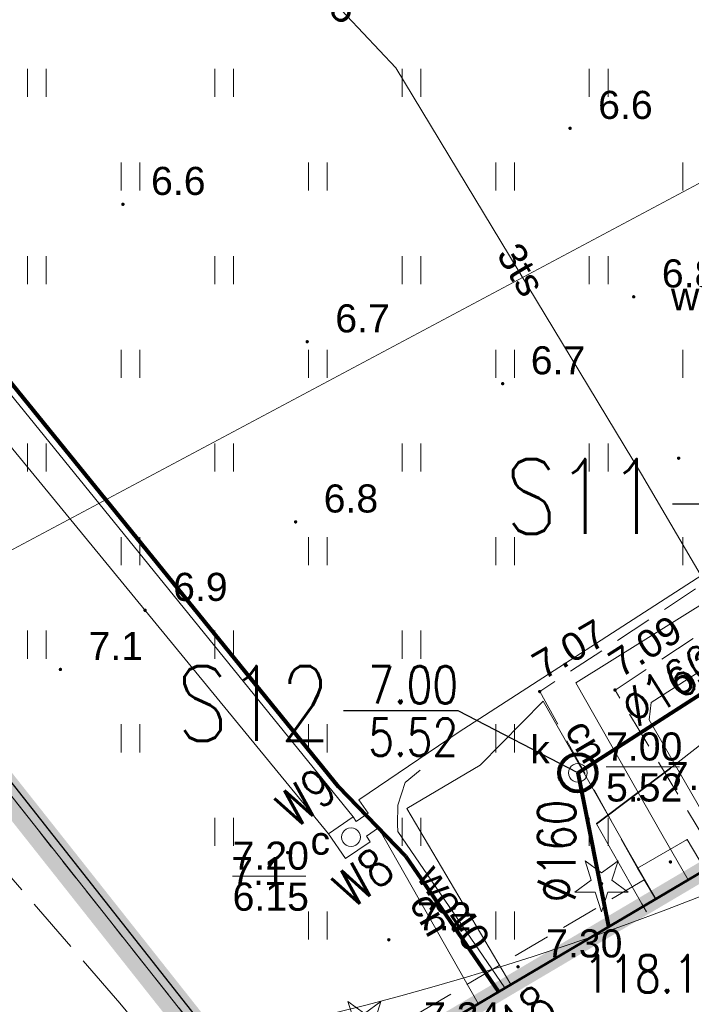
# Model space of a CAD drawing. Extents: x 5474185 to 5474933, y 5916077 to 5916824.
# Tile 149 of 256: x 5474628 to 5474646, y 5916237 to 5916264. Entities that reach past the tile are written whole.
import ezdxf
from ezdxf.enums import TextEntityAlignment as Align

# ---------------------------------------------------------------- set-up
doc = ezdxf.new("R2010")
doc.units = 0
for name, pattern in [('DASHDOT', [1, 0.5, -0.25, 0, -0.25]), ('PRZER1-1', [1, 0.5, -0.5]), ('PRZER2-1', [1.5, 1, -0.5]), ('PRZER3-1', [2, 1.5, -0.5])]:
    doc.linetypes.add(name, pattern=pattern)
for name, color, linetype in [('1-GRAN', 5, 'DASHDOT'), ('I-SCIANA', 12, 'CONTINUOUS'), ('ks_Linie_odn', 2, 'CONTINUOUS'), ('ks_Opis_PZ_1', 2, 'CONTINUOUS'), ('ks_Teksty', 2, 'CONTINUOUS'), ('w_Opis_PZ_2', 7, 'CONTINUOUS')]:
    doc.layers.add(name, color=color, linetype=linetype)
for name, color, linetype, lineweight in [('GESBZO', 253, 'CONTINUOUS', 50), ('GESDZI', 253, 'CONTINUOUS', 18), ('GESSCH', 253, 'CONTINUOUS', 18), ('GESUZY', 253, 'CONTINUOUS', 18), ('GSLKOG', 253, 'CONTINUOUS', 35), ('GSPRDI', 253, 'CONTINUOUS', 18), ('GSPWPN', 253, 'CONTINUOUS', 13), ('GSPWPN_O', 253, 'CONTINUOUS', 13), ('GSPWPS', 253, 'CONTINUOUS', 13), ('GSPWPS_O', 253, 'CONTINUOUS', 13), ('GSSKOA', 253, 'CONTINUOUS', 18), ('GSSKOD', 253, 'CONTINUOUS', 18), ('GSSUTR', 254, 'CONTINUOUS', 18), ('GULCPR', 254, 'CONTINUOUS', 18), ('GULCPR_O', 254, 'CONTINUOUS', 18), ('GULEPR', 254, 'CONTINUOUS', 18), ('GULGPR', 254, 'CONTINUOUS', 18), ('GULKPR', 7, 'CONTINUOUS', 18), ('GULLOB', 254, 'CONTINUOUS', 35), ('GULTPR', 254, 'CONTINUOUS', 18), ('GULTPR_O', 254, 'CONTINUOUS', 18), ('GULWPR', 7, 'CONTINUOUS', 18), ('GULWPR_O', 254, 'CONTINUOUS', 18), ('GUPIKP', 253, 'CONTINUOUS', 18), ('GUPIWZ', 253, 'CONTINUOUS', 18), ('GUPIWZ_O', 253, 'CONTINUOUS', 18), ('GUPKSD', 61, 'CONTINUOUS', 18), ('GUPKSD_O', 253, 'CONTINUOUS', 18), ('GUPPRZ_O', 40, 'CONTINUOUS', 18), ('IS HP zasięg', 251, 'CONTINUOUS', 20), ('IS ks', 34, 'CONTINUOUS', 40), ('IS opis', 7, 'CONTINUOUS', 20), ('IS w', 4, 'CONTINUOUS', 60)]:
    doc.layers.add(name, color=color, linetype=linetype, lineweight=lineweight)
doc.styles.add('Arial', font='arial.ttf')
doc.styles.get("Standard").update_dxf_attribs({"font": 'simplex.shx'})

msp = doc.modelspace()

# ---------------------------------------------------------------- hatches: boundary and pattern name
at = {"layer": 'GSLKOG'}
msp.add_hatch(color=256, dxfattribs=at).paths.add_polyline_path([(5474632.015839, 5916237.306131), (5474631.971561, 5916237.317379), (5474631.931703, 5916237.339704), (5474631.898981, 5916237.371584), (5474631.875626, 5916237.410846), (5474631.863228, 5916237.454817), (5474631.862632, 5916237.500497), (5474631.873881, 5916237.544774), (5474631.896206, 5916237.584632), (5474631.928086, 5916237.617354), (5474631.967348, 5916237.640709), (5474632.011318, 5916237.653107), (5474632.056999, 5916237.653703), (5474632.101276, 5916237.642454), (5474632.141134, 5916237.620129), (5474632.173856, 5916237.58825), (5474632.197211, 5916237.548987), (5474632.209609, 5916237.505017), (5474632.210205, 5916237.459337), (5474632.198956, 5916237.415059), (5474632.176631, 5916237.375201), (5474632.144751, 5916237.342479), (5474632.105489, 5916237.319124), (5474632.061519, 5916237.306726)])
msp.add_hatch(color=256, dxfattribs=at).paths.add_polyline_path([(5474632.015839, 5916237.306131), (5474631.971561, 5916237.317379), (5474631.931703, 5916237.339704), (5474631.898981, 5916237.371584), (5474631.875626, 5916237.410846), (5474631.863228, 5916237.454817), (5474631.862632, 5916237.500497), (5474631.873881, 5916237.544774), (5474631.896206, 5916237.584632), (5474631.928086, 5916237.617354), (5474631.967348, 5916237.640709), (5474632.011318, 5916237.653107), (5474632.056999, 5916237.653703), (5474632.101276, 5916237.642454), (5474632.141134, 5916237.620129), (5474632.173856, 5916237.58825), (5474632.197211, 5916237.548987), (5474632.209609, 5916237.505017), (5474632.210205, 5916237.459337), (5474632.198956, 5916237.415059), (5474632.176631, 5916237.375201), (5474632.144751, 5916237.342479), (5474632.105489, 5916237.319124), (5474632.061519, 5916237.306726)])
at = {"layer": 'GSPRDI'}
msp.add_hatch(color=256, dxfattribs=at).paths.add_polyline_path([(5474643.32, 5916240.405), (5474643.306094, 5916240.407202), (5474643.29355, 5916240.413594), (5474643.283594, 5916240.42355), (5474643.277202, 5916240.436094), (5474643.275, 5916240.45), (5474643.277202, 5916240.463906), (5474643.283594, 5916240.47645), (5474643.29355, 5916240.486406), (5474643.306094, 5916240.492798), (5474643.32, 5916240.495), (5474643.333906, 5916240.492798), (5474643.34645, 5916240.486406), (5474643.356406, 5916240.47645), (5474643.362798, 5916240.463906), (5474643.365, 5916240.45), (5474643.362798, 5916240.436094), (5474643.356406, 5916240.42355), (5474643.34645, 5916240.413594), (5474643.333906, 5916240.407202)])
at = {"layer": 'GSPWPN'}
for points in [[(5474642.48, 5916260.575), (5474642.468353, 5916260.576533), (5474642.4575, 5916260.581029), (5474642.44818, 5916260.58818), (5474642.441029, 5916260.5975), (5474642.436533, 5916260.608353), (5474642.435, 5916260.62), (5474642.436533, 5916260.631647), (5474642.441029, 5916260.6425), (5474642.44818, 5916260.65182), (5474642.4575, 5916260.658971), (5474642.468353, 5916260.663467), (5474642.48, 5916260.665), (5474642.491647, 5916260.663467), (5474642.5025, 5916260.658971), (5474642.51182, 5916260.65182), (5474642.518971, 5916260.6425), (5474642.523467, 5916260.631647), (5474642.525, 5916260.62), (5474642.523467, 5916260.608353), (5474642.518971, 5916260.5975), (5474642.51182, 5916260.58818), (5474642.5025, 5916260.581029), (5474642.491647, 5916260.576533)], [(5474630.54, 5916258.545), (5474630.528353, 5916258.546533), (5474630.5175, 5916258.551029), (5474630.50818, 5916258.55818), (5474630.501029, 5916258.5675), (5474630.496533, 5916258.578353), (5474630.495, 5916258.59), (5474630.496533, 5916258.601647), (5474630.501029, 5916258.6125), (5474630.50818, 5916258.62182), (5474630.5175, 5916258.628971), (5474630.528353, 5916258.633467), (5474630.54, 5916258.635), (5474630.551647, 5916258.633467), (5474630.5625, 5916258.628971), (5474630.57182, 5916258.62182), (5474630.578971, 5916258.6125), (5474630.583467, 5916258.601647), (5474630.585, 5916258.59), (5474630.583467, 5916258.578353), (5474630.578971, 5916258.5675), (5474630.57182, 5916258.55818), (5474630.5625, 5916258.551029), (5474630.551647, 5916258.546533)], [(5474644.18, 5916256.075), (5474644.168353, 5916256.076533), (5474644.1575, 5916256.081029), (5474644.14818, 5916256.08818), (5474644.141029, 5916256.0975), (5474644.136533, 5916256.108353), (5474644.135, 5916256.12), (5474644.136533, 5916256.131647), (5474644.141029, 5916256.1425), (5474644.14818, 5916256.15182), (5474644.1575, 5916256.158971), (5474644.168353, 5916256.163467), (5474644.18, 5916256.165), (5474644.191647, 5916256.163467), (5474644.2025, 5916256.158971), (5474644.21182, 5916256.15182), (5474644.218971, 5916256.1425), (5474644.223467, 5916256.131647), (5474644.225, 5916256.12), (5474644.223467, 5916256.108353), (5474644.218971, 5916256.0975), (5474644.21182, 5916256.08818), (5474644.2025, 5916256.081029), (5474644.191647, 5916256.076533)], [(5474635.46, 5916254.875), (5474635.448353, 5916254.876533), (5474635.4375, 5916254.881029), (5474635.42818, 5916254.88818), (5474635.421029, 5916254.8975), (5474635.416533, 5916254.908353), (5474635.415, 5916254.92), (5474635.416533, 5916254.931647), (5474635.421029, 5916254.9425), (5474635.42818, 5916254.95182), (5474635.4375, 5916254.958971), (5474635.448353, 5916254.963467), (5474635.46, 5916254.965), (5474635.471647, 5916254.963467), (5474635.4825, 5916254.958971), (5474635.49182, 5916254.95182), (5474635.498971, 5916254.9425), (5474635.503467, 5916254.931647), (5474635.505, 5916254.92), (5474635.503467, 5916254.908353), (5474635.498971, 5916254.8975), (5474635.49182, 5916254.88818), (5474635.4825, 5916254.881029), (5474635.471647, 5916254.876533)], [(5474640.68, 5916253.755), (5474640.668353, 5916253.756533), (5474640.6575, 5916253.761029), (5474640.64818, 5916253.76818), (5474640.641029, 5916253.7775), (5474640.636533, 5916253.788353), (5474640.635, 5916253.8), (5474640.636533, 5916253.811647), (5474640.641029, 5916253.8225), (5474640.64818, 5916253.83182), (5474640.6575, 5916253.838971), (5474640.668353, 5916253.843467), (5474640.68, 5916253.845), (5474640.691647, 5916253.843467), (5474640.7025, 5916253.838971), (5474640.71182, 5916253.83182), (5474640.718971, 5916253.8225), (5474640.723467, 5916253.811647), (5474640.725, 5916253.8), (5474640.723467, 5916253.788353), (5474640.718971, 5916253.7775), (5474640.71182, 5916253.76818), (5474640.7025, 5916253.761029), (5474640.691647, 5916253.756533)], [(5474645.38, 5916251.765), (5474645.368353, 5916251.766533), (5474645.3575, 5916251.771029), (5474645.34818, 5916251.77818), (5474645.341029, 5916251.7875), (5474645.336533, 5916251.798353), (5474645.335, 5916251.81), (5474645.336533, 5916251.821647), (5474645.341029, 5916251.8325), (5474645.34818, 5916251.84182), (5474645.3575, 5916251.848971), (5474645.368353, 5916251.853467), (5474645.38, 5916251.855), (5474645.391647, 5916251.853467), (5474645.4025, 5916251.848971), (5474645.41182, 5916251.84182), (5474645.418971, 5916251.8325), (5474645.423467, 5916251.821647), (5474645.425, 5916251.81), (5474645.423467, 5916251.798353), (5474645.418971, 5916251.7875), (5474645.41182, 5916251.77818), (5474645.4025, 5916251.771029), (5474645.391647, 5916251.766533)], [(5474635.15, 5916250.065), (5474635.138353, 5916250.066533), (5474635.1275, 5916250.071029), (5474635.11818, 5916250.07818), (5474635.111029, 5916250.0875), (5474635.106533, 5916250.098353), (5474635.105, 5916250.11), (5474635.106533, 5916250.121647), (5474635.111029, 5916250.1325), (5474635.11818, 5916250.14182), (5474635.1275, 5916250.148971), (5474635.138353, 5916250.153467), (5474635.15, 5916250.155), (5474635.161647, 5916250.153467), (5474635.1725, 5916250.148971), (5474635.18182, 5916250.14182), (5474635.188971, 5916250.1325), (5474635.193467, 5916250.121647), (5474635.195, 5916250.11), (5474635.193467, 5916250.098353), (5474635.188971, 5916250.0875), (5474635.18182, 5916250.07818), (5474635.1725, 5916250.071029), (5474635.161647, 5916250.066533)], [(5474631.13, 5916247.705), (5474631.118353, 5916247.706533), (5474631.1075, 5916247.711029), (5474631.09818, 5916247.71818), (5474631.091029, 5916247.7275), (5474631.086533, 5916247.738353), (5474631.085, 5916247.75), (5474631.086533, 5916247.761647), (5474631.091029, 5916247.7725), (5474631.09818, 5916247.78182), (5474631.1075, 5916247.788971), (5474631.118353, 5916247.793467), (5474631.13, 5916247.795), (5474631.141647, 5916247.793467), (5474631.1525, 5916247.788971), (5474631.16182, 5916247.78182), (5474631.168971, 5916247.7725), (5474631.173467, 5916247.761647), (5474631.175, 5916247.75), (5474631.173467, 5916247.738353), (5474631.168971, 5916247.7275), (5474631.16182, 5916247.71818), (5474631.1525, 5916247.711029), (5474631.141647, 5916247.706533)], [(5474628.87, 5916246.125), (5474628.858353, 5916246.126533), (5474628.8475, 5916246.131029), (5474628.83818, 5916246.13818), (5474628.831029, 5916246.1475), (5474628.826533, 5916246.158353), (5474628.825, 5916246.17), (5474628.826533, 5916246.181647), (5474628.831029, 5916246.1925), (5474628.83818, 5916246.20182), (5474628.8475, 5916246.208971), (5474628.858353, 5916246.213467), (5474628.87, 5916246.215), (5474628.881647, 5916246.213467), (5474628.8925, 5916246.208971), (5474628.90182, 5916246.20182), (5474628.908971, 5916246.1925), (5474628.913467, 5916246.181647), (5474628.915, 5916246.17), (5474628.913467, 5916246.158353), (5474628.908971, 5916246.1475), (5474628.90182, 5916246.13818), (5474628.8925, 5916246.131029), (5474628.881647, 5916246.126533)], [(5474634.94, 5916241.235), (5474634.928353, 5916241.236533), (5474634.9175, 5916241.241029), (5474634.90818, 5916241.24818), (5474634.901029, 5916241.2575), (5474634.896533, 5916241.268353), (5474634.895, 5916241.28), (5474634.896533, 5916241.291647), (5474634.901029, 5916241.3025), (5474634.90818, 5916241.31182), (5474634.9175, 5916241.318971), (5474634.928353, 5916241.323467), (5474634.94, 5916241.325), (5474634.951647, 5916241.323467), (5474634.9625, 5916241.318971), (5474634.97182, 5916241.31182), (5474634.978971, 5916241.3025), (5474634.983467, 5916241.291647), (5474634.985, 5916241.28), (5474634.983467, 5916241.268353), (5474634.978971, 5916241.2575), (5474634.97182, 5916241.24818), (5474634.9625, 5916241.241029), (5474634.951647, 5916241.236533)], [(5474645.16, 5916240.985), (5474645.148353, 5916240.986533), (5474645.1375, 5916240.991029), (5474645.12818, 5916240.99818), (5474645.121029, 5916241.0075), (5474645.116533, 5916241.018353), (5474645.115, 5916241.03), (5474645.116533, 5916241.041647), (5474645.121029, 5916241.0525), (5474645.12818, 5916241.06182), (5474645.1375, 5916241.068971), (5474645.148353, 5916241.073467), (5474645.16, 5916241.075), (5474645.171647, 5916241.073467), (5474645.1825, 5916241.068971), (5474645.19182, 5916241.06182), (5474645.198971, 5916241.0525), (5474645.203467, 5916241.041647), (5474645.205, 5916241.03), (5474645.203467, 5916241.018353), (5474645.198971, 5916241.0075), (5474645.19182, 5916240.99818), (5474645.1825, 5916240.991029), (5474645.171647, 5916240.986533)], [(5474637.64, 5916238.905), (5474637.628353, 5916238.906533), (5474637.6175, 5916238.911029), (5474637.60818, 5916238.91818), (5474637.601029, 5916238.9275), (5474637.596533, 5916238.938353), (5474637.595, 5916238.95), (5474637.596533, 5916238.961647), (5474637.601029, 5916238.9725), (5474637.60818, 5916238.98182), (5474637.6175, 5916238.988971), (5474637.628353, 5916238.993467), (5474637.64, 5916238.995), (5474637.651647, 5916238.993467), (5474637.6625, 5916238.988971), (5474637.67182, 5916238.98182), (5474637.678971, 5916238.9725), (5474637.683467, 5916238.961647), (5474637.685, 5916238.95), (5474637.683467, 5916238.938353), (5474637.678971, 5916238.9275), (5474637.67182, 5916238.91818), (5474637.6625, 5916238.911029), (5474637.651647, 5916238.906533)]]:
    msp.add_hatch(color=256, dxfattribs=at).paths.add_polyline_path(points)
at = {"layer": 'GSPWPS'}
for points in [[(5474641.67, 5916245.535), (5474641.658353, 5916245.536533), (5474641.6475, 5916245.541029), (5474641.63818, 5916245.54818), (5474641.631029, 5916245.5575), (5474641.626533, 5916245.568353), (5474641.625, 5916245.58), (5474641.626533, 5916245.591647), (5474641.631029, 5916245.6025), (5474641.63818, 5916245.61182), (5474641.6475, 5916245.618971), (5474641.658353, 5916245.623467), (5474641.67, 5916245.625), (5474641.681647, 5916245.623467), (5474641.6925, 5916245.618971), (5474641.70182, 5916245.61182), (5474641.708971, 5916245.6025), (5474641.713467, 5916245.591647), (5474641.715, 5916245.58), (5474641.713467, 5916245.568353), (5474641.708971, 5916245.5575), (5474641.70182, 5916245.54818), (5474641.6925, 5916245.541029), (5474641.681647, 5916245.536533)], [(5474643.68, 5916245.575), (5474643.668353, 5916245.576533), (5474643.6575, 5916245.581029), (5474643.64818, 5916245.58818), (5474643.641029, 5916245.5975), (5474643.636533, 5916245.608353), (5474643.635, 5916245.62), (5474643.636533, 5916245.631647), (5474643.641029, 5916245.6425), (5474643.64818, 5916245.65182), (5474643.6575, 5916245.658971), (5474643.668353, 5916245.663467), (5474643.68, 5916245.665), (5474643.691647, 5916245.663467), (5474643.7025, 5916245.658971), (5474643.71182, 5916245.65182), (5474643.718971, 5916245.6425), (5474643.723467, 5916245.631647), (5474643.725, 5916245.62), (5474643.723467, 5916245.608353), (5474643.718971, 5916245.5975), (5474643.71182, 5916245.58818), (5474643.7025, 5916245.581029), (5474643.691647, 5916245.576533)], [(5474644.31, 5916242.655), (5474644.298353, 5916242.656533), (5474644.2875, 5916242.661029), (5474644.27818, 5916242.66818), (5474644.271029, 5916242.6775), (5474644.266533, 5916242.688353), (5474644.265, 5916242.7), (5474644.266533, 5916242.711647), (5474644.271029, 5916242.7225), (5474644.27818, 5916242.73182), (5474644.2875, 5916242.738971), (5474644.298353, 5916242.743467), (5474644.31, 5916242.745), (5474644.321647, 5916242.743467), (5474644.3325, 5916242.738971), (5474644.34182, 5916242.73182), (5474644.348971, 5916242.7225), (5474644.353467, 5916242.711647), (5474644.355, 5916242.7), (5474644.353467, 5916242.688353), (5474644.348971, 5916242.6775), (5474644.34182, 5916242.66818), (5474644.3325, 5916242.661029), (5474644.321647, 5916242.656533)], [(5474641.09, 5916238.185), (5474641.078353, 5916238.186533), (5474641.0675, 5916238.191029), (5474641.05818, 5916238.19818), (5474641.051029, 5916238.2075), (5474641.046533, 5916238.218353), (5474641.045, 5916238.23), (5474641.046533, 5916238.241647), (5474641.051029, 5916238.2525), (5474641.05818, 5916238.26182), (5474641.0675, 5916238.268971), (5474641.078353, 5916238.273467), (5474641.09, 5916238.275), (5474641.101647, 5916238.273467), (5474641.1125, 5916238.268971), (5474641.12182, 5916238.26182), (5474641.128971, 5916238.2525), (5474641.133467, 5916238.241647), (5474641.135, 5916238.23), (5474641.133467, 5916238.218353), (5474641.128971, 5916238.2075), (5474641.12182, 5916238.19818), (5474641.1125, 5916238.191029), (5474641.101647, 5916238.186533)]]:
    msp.add_hatch(color=256, dxfattribs=at).paths.add_polyline_path(points)

# ---------------------------------------------------------------- linework, layer by layer
at = {"layer": '1-GRAN', "ltscale": 5, "const_width": 0.8, "elevation": 10.08}
msp.add_lwpolyline([(5474751.83, 5916275.64), (5474751.14, 5916273.94), (5474644.79, 5916221), (5474615.29, 5916258.3), (5474592.4, 5916287.8), (5474563.35, 5916264.64), (5474560.03, 5916268.81), (5474550.58, 5916262.91), (5474454.86, 5916375.82)], dxfattribs=at)
at = {"layer": 'GESBZO', "linetype": 'Continuous', "lineweight": 53}
msp.add_line((5474637.63, 5916235.83, 10.18), (5474653.52, 5916245.21, 10.18), dxfattribs=at)
at = {"layer": 'GESDZI', "linetype": 'Continuous', "lineweight": 13}
for p, q in [((5474615.29, 5916258.3, 10.22), (5474644.79, 5916221, 10.22)), ((5474644.79, 5916221, 10.22), (5474615.29, 5916258.3, 10.22))]:
    msp.add_line(p, q, dxfattribs=at)
at = {"layer": 'GESSCH', "linetype": 'Continuous', "lineweight": 13}
for p, q in [((5474644.28, 5916240.86, 10.18), (5474645.61, 5916241.63, 10.18)), ((5474645.61, 5916241.63, 10.18), (5474646.09, 5916240.82, 10.18)), ((5474644.77, 5916240.04, 10.18), (5474644.28, 5916240.86, 10.18)), ((5474646.09, 5916240.82, 10.18), (5474644.77, 5916240.04, 10.18))]:
    msp.add_line(p, q, dxfattribs=at)
at = {"layer": 'GESUZY', "linetype": 'PRZER1-1', "lineweight": 13}
for p, q in [((5474615.29, 5916258.3, 10.08), (5474644.79, 5916221, 10.08)), ((5474644.79, 5916221, 10.08), (5474615.29, 5916258.3, 10.08))]:
    msp.add_line(p, q, dxfattribs=at)
at = {"layer": 'GSLKOG', "linetype": 'Continuous', "lineweight": 30}
msp.add_line((5474634.74, 5916234.05, 10.18), (5474624.69, 5916246.8, 10.18), dxfattribs=at)
at = {"layer": 'GSPRDI', "elevation": 10.12, "flags": 128}
for points in [[(5474643.592471, 5916240.538531), (5474644.033338, 5916240.218222), (5474643.488396, 5916240.218222), (5474643.32, 5916239.699952), (5474643.151604, 5916240.218222), (5474642.606662, 5916240.218222), (5474643.047529, 5916240.538531), (5474642.879133, 5916241.056801), (5474643.32, 5916240.736493), (5474643.760867, 5916241.056801), (5474643.592471, 5916240.538531)], [(5474637.262471, 5916236.788531), (5474637.703338, 5916236.468222), (5474637.158396, 5916236.468222), (5474636.99, 5916235.949952), (5474636.821604, 5916236.468222), (5474636.276662, 5916236.468222), (5474636.717529, 5916236.788531), (5474636.549133, 5916237.306801), (5474636.99, 5916236.986493), (5474637.430867, 5916237.306801), (5474637.262471, 5916236.788531)]]:
    msp.add_lwpolyline(points, close=True, dxfattribs=at)
at = {"layer": 'GSSKOA', "linetype": 'PRZER3-1', "lineweight": 13}
for p, q in [((5474630.46, 5916237.26, 10.18), (5474625.54, 5916242.93, 10.18)), ((5474633.78, 5916233.25, 10.18), (5474630.46, 5916237.26, 10.18))]:
    msp.add_line(p, q, dxfattribs=at)
at = {"layer": 'GSSKOD', "linetype": 'PRZER2-1', "lineweight": 13}
for p, q in [((5474653.35, 5916253.27, 10.18), (5474641.67, 5916245.58, 10.18)), ((5474643.68, 5916245.62, 10.18), (5474653.9, 5916252.34, 10.18)), ((5474641.67, 5916245.58, 10.18), (5474644.28, 5916240.86, 10.18)), ((5474646.13, 5916241.55, 10.18), (5474643.68, 5916245.62, 10.18)), ((5474644.28, 5916240.86, 10.18), (5474645.61, 5916241.63, 10.18)), ((5474645.61, 5916241.63, 10.18), (5474645.78, 5916241.34, 10.18)), ((5474644.46, 5916240.55, 10.18), (5474636.93, 5916236.11, 10.18)), ((5474644.76, 5916240.04, 10.18), (5474644.46, 5916240.55, 10.18)), ((5474637.63, 5916235.83, 10.18), (5474644.76, 5916240.04, 10.18))]:
    msp.add_line(p, q, dxfattribs=at)
at = {"layer": 'GSSUTR', "linetype": 'PRZER2-1', "lineweight": 13}
for p, q in [((5474643.68, 5916245.62, 10.1), (5474653.9, 5916252.34, 10.1)), ((5474646.13, 5916241.55, 10.1), (5474643.68, 5916245.62, 10.1))]:
    msp.add_line(p, q, dxfattribs=at)
at = {"layer": 'GSSUTR', "elevation": 10.1, "flags": 128}
for points in [[(5474627.99334, 5916262.205848), (5474627.99334, 5916261.455848)], [(5474628.49334, 5916261.455848), (5474628.49334, 5916262.205848)], [(5474632.99334, 5916262.205848), (5474632.99334, 5916261.455848)], [(5474633.49334, 5916261.455848), (5474633.49334, 5916262.205848)], [(5474637.99334, 5916262.205848), (5474637.99334, 5916261.455848)], [(5474638.49334, 5916261.455848), (5474638.49334, 5916262.205848)], [(5474642.99334, 5916262.205848), (5474642.99334, 5916261.455848)], [(5474643.49334, 5916261.455848), (5474643.49334, 5916262.205848)], [(5474630.49334, 5916259.705848), (5474630.49334, 5916258.955848)], [(5474630.99334, 5916258.955848), (5474630.99334, 5916259.705848)], [(5474635.49334, 5916259.705848), (5474635.49334, 5916258.955848)], [(5474635.99334, 5916258.955848), (5474635.99334, 5916259.705848)], [(5474640.49334, 5916259.705848), (5474640.49334, 5916258.955848)], [(5474640.99334, 5916258.955848), (5474640.99334, 5916259.705848)], [(5474645.49334, 5916259.705848), (5474645.49334, 5916258.955848)], [(5474627.99334, 5916257.205848), (5474627.99334, 5916256.455848)], [(5474628.49334, 5916256.455848), (5474628.49334, 5916257.205848)], [(5474632.99334, 5916257.205848), (5474632.99334, 5916256.455848)], [(5474633.49334, 5916256.455848), (5474633.49334, 5916257.205848)], [(5474637.99334, 5916257.205848), (5474637.99334, 5916256.455848)], [(5474638.49334, 5916256.455848), (5474638.49334, 5916257.205848)], [(5474642.99334, 5916257.205848), (5474642.99334, 5916256.455848)], [(5474643.49334, 5916256.455848), (5474643.49334, 5916257.205848)], [(5474630.49334, 5916254.705848), (5474630.49334, 5916253.955848)], [(5474630.99334, 5916253.955848), (5474630.99334, 5916254.705848)], [(5474635.49334, 5916254.705848), (5474635.49334, 5916253.955848)], [(5474635.99334, 5916253.955848), (5474635.99334, 5916254.705848)], [(5474640.49334, 5916254.705848), (5474640.49334, 5916253.955848)], [(5474640.99334, 5916253.955848), (5474640.99334, 5916254.705848)], [(5474645.49334, 5916254.705848), (5474645.49334, 5916253.955848)], [(5474627.99334, 5916252.205849), (5474627.99334, 5916251.455848)], [(5474628.49334, 5916251.455848), (5474628.49334, 5916252.205849)], [(5474632.99334, 5916252.205849), (5474632.99334, 5916251.455848)], [(5474633.49334, 5916251.455848), (5474633.49334, 5916252.205849)], [(5474637.99334, 5916252.205849), (5474637.99334, 5916251.455848)], [(5474638.49334, 5916251.455848), (5474638.49334, 5916252.205849)], [(5474642.99334, 5916252.205849), (5474642.99334, 5916251.455848)], [(5474643.49334, 5916251.455848), (5474643.49334, 5916252.205849)], [(5474630.49334, 5916249.705848), (5474630.49334, 5916248.955848)], [(5474630.99334, 5916248.955848), (5474630.99334, 5916249.705848)], [(5474635.49334, 5916249.705848), (5474635.49334, 5916248.955848)], [(5474635.99334, 5916248.955848), (5474635.99334, 5916249.705848)], [(5474640.49334, 5916249.705848), (5474640.49334, 5916248.955848)], [(5474640.99334, 5916248.955848), (5474640.99334, 5916249.705848)], [(5474645.49334, 5916249.705848), (5474645.49334, 5916248.955848)], [(5474627.99334, 5916247.205848), (5474627.99334, 5916246.455848)], [(5474628.49334, 5916246.455848), (5474628.49334, 5916247.205848)], [(5474632.99334, 5916247.205848), (5474632.99334, 5916246.455848)], [(5474633.49334, 5916246.455848), (5474633.49334, 5916247.205848)], [(5474637.99334, 5916247.205848), (5474637.99334, 5916246.455848)], [(5474638.49334, 5916246.455848), (5474638.49334, 5916247.205848)], [(5474630.49334, 5916244.705848), (5474630.49334, 5916243.955848)], [(5474630.99334, 5916243.955848), (5474630.99334, 5916244.705848)], [(5474635.49334, 5916244.705848), (5474635.49334, 5916243.955848)], [(5474635.99334, 5916243.955848), (5474635.99334, 5916244.705848)], [(5474640.49334, 5916244.705848), (5474640.49334, 5916243.955848)], [(5474640.99334, 5916243.955848), (5474640.99334, 5916244.705848)], [(5474632.99334, 5916242.205848), (5474632.99334, 5916241.455848)], [(5474633.49334, 5916241.455848), (5474633.49334, 5916242.205848)], [(5474637.99334, 5916242.205848), (5474637.99334, 5916241.455848)], [(5474638.49334, 5916241.455848), (5474638.49334, 5916242.205848)], [(5474642.99334, 5916242.205848), (5474642.99334, 5916241.455848)], [(5474643.49334, 5916241.455848), (5474643.49334, 5916242.205848)], [(5474635.49334, 5916239.705848), (5474635.49334, 5916238.955848)], [(5474635.99334, 5916238.955848), (5474635.99334, 5916239.705848)], [(5474640.49334, 5916239.705848), (5474640.49334, 5916238.955848)], [(5474640.99334, 5916238.955848), (5474640.99334, 5916239.705848)]]:
    msp.add_lwpolyline(points, dxfattribs=at)
at = {"layer": 'GULCPR', "linetype": 'Continuous', "lineweight": 13}
for p, q in [((5474668.32, 5916263.08, 10.14), (5474639.49, 5916244.49, 10.14)), ((5474668, 5916261.65, 10.14), (5474642.63, 5916245.81, 10.14)), ((5474642.63, 5916245.81, 10.14), (5474644.93, 5916241.77, 10.14)), ((5474641.76, 5916245.32, 10.14), (5474640.08, 5916243.61, 10.14)), ((5474644.06, 5916241.28, 10.14), (5474641.76, 5916245.32, 10.14)), ((5474639.49, 5916244.49, 10.14), (5474636.84, 5916242.69, 10.14)), ((5474640.08, 5916243.61, 10.14), (5474638.12, 5916242.46, 10.14)), ((5474636.84, 5916242.69, 10.14), (5474637.09, 5916242.33, 10.14)), ((5474637.09, 5916242.33, 10.14), (5474636.77, 5916242.11, 10.14)), ((5474638.12, 5916242.46, 10.14), (5474640.9, 5916237.76, 10.14)), ((5474636.69, 5916242.23, 10.14), (5474636.03, 5916241.78, 10.14)), ((5474636.77, 5916242.11, 10.14), (5474636.69, 5916242.23, 10.14)), ((5474637.36, 5916241.94, 10.14), (5474637.04, 5916241.72, 10.14)), ((5474640.03, 5916237.25, 10.14), (5474637.36, 5916241.94, 10.14)), ((5474636.48, 5916241.12, 10.14), (5474636.03, 5916241.78, 10.14)), ((5474637.14, 5916241.57, 10.14), (5474636.48, 5916241.12, 10.14)), ((5474637.04, 5916241.72, 10.14), (5474637.14, 5916241.57, 10.14)), ((5474644.93, 5916241.77, 10.14), (5474645.63, 5916240.55, 10.14)), ((5474644.77, 5916240.04, 10.14), (5474644.06, 5916241.28, 10.14))]:
    msp.add_line(p, q, dxfattribs=at)
at = {"layer": 'GULCPR', "linetype": 'Continuous', "lineweight": 18, "elevation": 10.14, "flags": 128}
for points in [[(5474615.54, 5916268.31), (5474636.69, 5916242.23)], [(5474614.76, 5916267.69), (5474636.03, 5916241.78)]]:
    msp.add_lwpolyline(points, dxfattribs=at)
at = {"layer": 'GULEPR', "linetype": 'Continuous', "lineweight": 13}
for p, q in [((5474644.65, 5916245.29, 10.14), (5474668.41, 5916260.49, 10.14)), ((5474644.59, 5916244.82, 10.14), (5474644.65, 5916245.29, 10.14)), ((5474646.66, 5916241.23, 10.14), (5474644.59, 5916244.82, 10.14))]:
    msp.add_line(p, q, dxfattribs=at)
at = {"layer": 'GULGPR', "linetype": 'Continuous', "lineweight": 13}
msp.add_line((5474672.77, 5916273.46, 10.14), (5474626.53, 5916248.81, 10.14), dxfattribs=at)
at = {"layer": 'GULKPR', "linetype": 'Continuous', "lineweight": 13}
for p, q in [((5474651.55, 5916249.1, 10.14), (5474642.69, 5916243.41, 10.14)), ((5474642.69, 5916243.41, 10.14), (5474643.51, 5916239.3, 10.14))]:
    msp.add_line(p, q, dxfattribs=at)
at = {"layer": 'GULLOB', "linetype": 'Continuous', "lineweight": 35, "elevation": 10.12, "flags": 128}
msp.add_lwpolyline([(5474645.16, 5916243.53), (5474643.19, 5916242.05)], dxfattribs=at)
at = {"layer": 'GULTPR', "linetype": 'Continuous', "lineweight": 13}
for p, q in [((5474637.83, 5916262.23, 10.14), (5474635.46, 5916264.76, 10.14)), ((5474644.39, 5916251.38, 10.14), (5474637.83, 5916262.23, 10.14)), ((5474645.95, 5916248.71, 10.14), (5474644.39, 5916251.38, 10.14)), ((5474647.8, 5916245.61, 10.14), (5474645.16, 5916243.53, 10.14)), ((5474645.16, 5916243.53, 10.14), (5474643.19, 5916242.05, 10.14)), ((5474643.19, 5916242.05, 10.14), (5474644.4, 5916239.91, 10.14)), ((5474644.4, 5916239.91, 10.14), (5474644.52, 5916239.7, 10.14))]:
    msp.add_line(p, q, dxfattribs=at)
at = {"layer": 'GULWPR', "linetype": 'Continuous', "lineweight": 13}
for p, q in [((5474638.08, 5916243.15, 10.14), (5474638.48, 5916243.48, 10.14)), ((5474637.88, 5916242.55, 10.14), (5474638.08, 5916243.15, 10.14)), ((5474637.87, 5916242.03, 10.14), (5474637.88, 5916242.55, 10.14)), ((5474637.88, 5916241.84, 10.14), (5474637.87, 5916242.03, 10.14)), ((5474640.74, 5916237.67, 10.14), (5474637.88, 5916241.84, 10.14))]:
    msp.add_line(p, q, dxfattribs=at)
at = {"layer": 'GUPIKP', "elevation": 10.16, "flags": 128}
msp.add_lwpolyline([(5474636.63, 5916241.94), (5474636.694705, 5916241.931481), (5474636.755, 5916241.906506), (5474636.806777, 5916241.866777), (5474636.846506, 5916241.815), (5474636.871481, 5916241.754705), (5474636.88, 5916241.69), (5474636.871481, 5916241.625295), (5474636.846506, 5916241.565), (5474636.806777, 5916241.513223), (5474636.755, 5916241.473494), (5474636.694705, 5916241.448519), (5474636.63, 5916241.44), (5474636.565295, 5916241.448519), (5474636.505, 5916241.473494), (5474636.453223, 5916241.513223), (5474636.413494, 5916241.565), (5474636.388519, 5916241.625295), (5474636.38, 5916241.69), (5474636.388519, 5916241.754705), (5474636.413494, 5916241.815), (5474636.453223, 5916241.866777), (5474636.505, 5916241.906506), (5474636.565295, 5916241.931481), (5474636.63, 5916241.94)], close=True, dxfattribs=at)
at = {"layer": 'GUPIWZ', "elevation": 10.18, "flags": 128}
for points in [[(5474642.69, 5916243.66), (5474642.754705, 5916243.651481), (5474642.815, 5916243.626506), (5474642.866777, 5916243.586777), (5474642.906506, 5916243.535), (5474642.931481, 5916243.474705), (5474642.94, 5916243.41), (5474642.931481, 5916243.345295), (5474642.906506, 5916243.285), (5474642.866777, 5916243.233223), (5474642.815, 5916243.193494), (5474642.754705, 5916243.168519), (5474642.69, 5916243.16), (5474642.625295, 5916243.168519), (5474642.565, 5916243.193494), (5474642.513223, 5916243.233223), (5474642.473494, 5916243.285), (5474642.448519, 5916243.345295), (5474642.44, 5916243.41), (5474642.448519, 5916243.474705), (5474642.473494, 5916243.535), (5474642.513223, 5916243.586777), (5474642.565, 5916243.626506), (5474642.625295, 5916243.651481), (5474642.69, 5916243.66)], [(5474636.63, 5916241.94), (5474636.694705, 5916241.931481), (5474636.755, 5916241.906506), (5474636.806777, 5916241.866777), (5474636.846506, 5916241.815), (5474636.871481, 5916241.754705), (5474636.88, 5916241.69), (5474636.871481, 5916241.625295), (5474636.846506, 5916241.565), (5474636.806777, 5916241.513223), (5474636.755, 5916241.473494), (5474636.694705, 5916241.448519), (5474636.63, 5916241.44), (5474636.565295, 5916241.448519), (5474636.505, 5916241.473494), (5474636.453223, 5916241.513223), (5474636.413494, 5916241.565), (5474636.388519, 5916241.625295), (5474636.38, 5916241.69), (5474636.388519, 5916241.754705), (5474636.413494, 5916241.815), (5474636.453223, 5916241.866777), (5474636.505, 5916241.906506), (5474636.565295, 5916241.931481), (5474636.63, 5916241.94)]]:
    msp.add_lwpolyline(points, close=True, dxfattribs=at)
at = {"layer": 'GUPKSD', "elevation": 10.16, "flags": 128}
msp.add_lwpolyline([(5474642.69, 5916243.66), (5474642.754705, 5916243.651481), (5474642.815, 5916243.626506), (5474642.866777, 5916243.586777), (5474642.906506, 5916243.535), (5474642.931481, 5916243.474705), (5474642.94, 5916243.41), (5474642.931481, 5916243.345295), (5474642.906506, 5916243.285), (5474642.866777, 5916243.233223), (5474642.815, 5916243.193494), (5474642.754705, 5916243.168519), (5474642.69, 5916243.16), (5474642.625295, 5916243.168519), (5474642.565, 5916243.193494), (5474642.513223, 5916243.233223), (5474642.473494, 5916243.285), (5474642.448519, 5916243.345295), (5474642.44, 5916243.41), (5474642.448519, 5916243.474705), (5474642.473494, 5916243.535), (5474642.513223, 5916243.586777), (5474642.565, 5916243.626506), (5474642.625295, 5916243.651481), (5474642.69, 5916243.66)], close=True, dxfattribs=at)
at = {"layer": 'GUPPRZ_O', "linetype": 'Continuous', "lineweight": 13, "elevation": 10.8, "flags": 128}
for points in [[(5474643.44, 5916243.565543), (5474645.4, 5916243.565543)], [(5474633.4674, 5916240.649966), (5474635.4274, 5916240.649966)]]:
    msp.add_lwpolyline(points, dxfattribs=at)
at = {"layer": 'I-SCIANA', "const_width": 0.5, "elevation": 10.18}
msp.add_lwpolyline([(5474653.52, 5916245.21), (5474658.88, 5916236.39), (5474643.02, 5916226.99), (5474637.757311, 5916235.905153)], close=True, dxfattribs=at)
at = {"layer": 'IS HP zasięg', "lineweight": 20, "ltscale": 0.7}
msp.add_circle((5474618.317819, 5916309.855134, 10.16), 75, dxfattribs=at)
at = {"layer": 'IS HP zasięg', "lineweight": 15, "ltscale": 0.7}
msp.add_circle((5474680.96, 5916236.9), 75, dxfattribs=at)
msp.add_circle((5474680.96, 5916236.9), 75, dxfattribs=at)
at = {"layer": 'IS ks', "lineweight": 80, "ltscale": 0.7}
for q in [(5474651.55, 5916249.1, 10.14), (5474643.509657, 5916239.301719, 10.18)]:
    msp.add_line((5474642.69, 5916243.41, 10.14), q, dxfattribs=at)
msp.add_circle((5474642.69, 5916243.41, 10.14), 0.5, dxfattribs=at)
at = {"layer": 'IS w', "lineweight": 80, "ltscale": 0.7}
for p, q in [((5474636.292731, 5916243.037395, 10.14), (5474592.694059, 5916296.798782, 10.14)), ((5474638.088509, 5916241.182382, 10.14), (5474636.292731, 5916243.037395, 10.14)), ((5474638.088509, 5916241.182382, 10.14), (5474640.569393, 5916237.565148, 10.14))]:
    msp.add_line(p, q, dxfattribs=at)
at = {"layer": 'ks_Linie_odn'}
for points in [[(5474651.55, 5916249.1), (5474648.2715, 5916250.5872), (5474645.2115, 5916250.5872)], [(5474642.69, 5916243.41), (5474639.491, 5916245.0611), (5474636.431, 5916245.0611)]]:
    msp.add_lwpolyline(points, dxfattribs=at)

# ---------------------------------------------------------------- texts
at = {"layer": 'GSPWPN_O', "linetype": 'Continuous', "lineweight": 0, "style": 'Arial'}
for s, p in [('6.6', (5474643.23, 5916260.87, 10.8)), ('6.6', (5474631.29, 5916258.84, 10.8)), ('6.8', (5474644.93, 5916256.37, 10.8)), ('6.7', (5474636.21, 5916255.17, 10.8)), ('6.7', (5474641.43, 5916254.05, 10.8)), ('6.8', (5474635.9, 5916250.36, 10.8)), ('6.9', (5474631.88, 5916248, 10.8)), ('7.1', (5474629.62, 5916246.42, 10.8)), ('7.1', (5474633.433539, 5916240.409342, 10.8)), ('7.2', (5474638.39, 5916239.2, 10.8))]:
    msp.add_text(s, height=0.75, dxfattribs=at).set_placement(p)
at = {"layer": 'GSPWPS_O', "linetype": 'Continuous', "lineweight": 0, "style": 'Arial'}
for s, rotation, p in [('7.07', 30.191721, (5474641.759588, 5916245.874774, 10.8)), ('7.09', 32.541771, (5474643.825556, 5916245.925967, 10.8))]:
    msp.add_text(s, height=0.75, rotation=rotation, dxfattribs=at).set_placement(p)
for s, p in [('7.14', (5474645.06, 5916242.95, 10.8)), ('7.30', (5474641.84, 5916238.48, 10.8)), ('7.34', (5474638.58, 5916236.53, 10.8))]:
    msp.add_text(s, height=0.75, dxfattribs=at).set_placement(p)
at = {"layer": 'GULCPR_O', "linetype": 'Continuous', "lineweight": 0, "style": 'Arial'}
for rotation, p in [(300.620364, (5474642.597986, 5916244.066943, 10.8)), (299.652697, (5474638.439956, 5916239.449804, 10.8))]:
    msp.add_text('cn', height=0.75, rotation=rotation, dxfattribs=at).set_placement(p, align=Align.CENTER)
at = {"layer": 'GULTPR_O', "linetype": 'Continuous', "lineweight": 0, "style": 'Arial'}
msp.add_text('3ts', height=0.75, rotation=301.157517, dxfattribs=at).set_placement((5474640.858857, 5916256.653157, 10.8), align=Align.CENTER)
at = {"layer": 'GULWPR_O', "linetype": 'Continuous', "lineweight": 0, "style": 'Arial'}
msp.add_text('wo40', height=0.75, rotation=304.444348, dxfattribs=at).set_placement((5474639.067976, 5916239.589007, 10.8), align=Align.CENTER)
at = {"layer": 'GUPIWZ_O', "linetype": 'Continuous', "lineweight": 0, "style": 'Arial'}
for s, p in [('w', (5474645.93, 5916255.76, 10.8)), ('k', (5474641.94, 5916243.66, 10.8)), ('c', (5474636.071824, 5916241.223374, 10.8))]:
    msp.add_text(s, height=0.75, dxfattribs=at).set_placement(p, align=Align.RIGHT)
at = {"layer": 'GUPKSD_O', "linetype": 'Continuous', "lineweight": 0, "style": 'Arial'}
msp.add_text('k', height=0.75, dxfattribs=at).set_placement((5474641.94, 5916243.66, 10.8), align=Align.RIGHT)
at = {"layer": 'GUPPRZ_O', "linetype": 'Continuous', "lineweight": 0, "style": 'Arial'}
for s, rotation, p in [('5.5', 315.881831, (5474635.365356, 5916264.350093, 10.8)), ('6.3', 33.416581, (5474645.380969, 5916245.404122, 10.8))]:
    msp.add_text(s, height=0.75, rotation=rotation, dxfattribs=at).set_placement(p)
for s, p in [('7.00', (5474643.44, 5916243.738043, 10.8)), ('5.52', (5474643.44, 5916242.643043, 10.8)), ('7.20', (5474633.4674, 5916240.822466, 10.8)), ('6.15', (5474633.4674, 5916239.727466, 10.8))]:
    msp.add_text(s, height=0.75, dxfattribs=at).set_placement(p)
at = {"layer": 'IS opis', "lineweight": 80, "ltscale": 0.7, "width": 0.8}
for rotation, p in [(32.7090712, (5474644.253366, 5916244.599695, 10.139765)), (90, (5474642.621374, 5916239.952385, 20.199531))]:
    msp.add_text('∅160', height=1, rotation=rotation, dxfattribs=at).set_placement(p)
at = {"layer": 'ks_Opis_PZ_1', "width": 0.8}
for s, p in [('S11', (5474644.8715, 5916249.7872)), ('S12', (5474636.091, 5916244.2611))]:
    msp.add_text(s, height=2, dxfattribs=at).set_placement(p, align=Align.RIGHT)
at = {"layer": 'ks_Teksty', "width": 0.8}
for s, p in [('7.00', (5474639.491, 5916245.2611)), ('5.52', (5474639.491, 5916243.8611)), ('118.1', (5474645.928137, 5916237.540406, -10.1))]:
    msp.add_text(s, height=1, dxfattribs=at).set_placement(p, align=Align.RIGHT)
at = {"layer": 'w_Opis_PZ_2', "width": 0.8}
msp.add_text('W9', height=1, rotation=38.4037928, dxfattribs=at).set_placement((5474635.151388, 5916241.894268))
for s, p in [('W8', (5474637.855874, 5916240.694633, 10.14)), ('w118', (5474642.17551, 5916237.0279))]:
    msp.add_text(s, height=1, rotation=38.4037928, dxfattribs=at).set_placement(p, align=Align.RIGHT)

doc.saveas('drawing.dxf')
